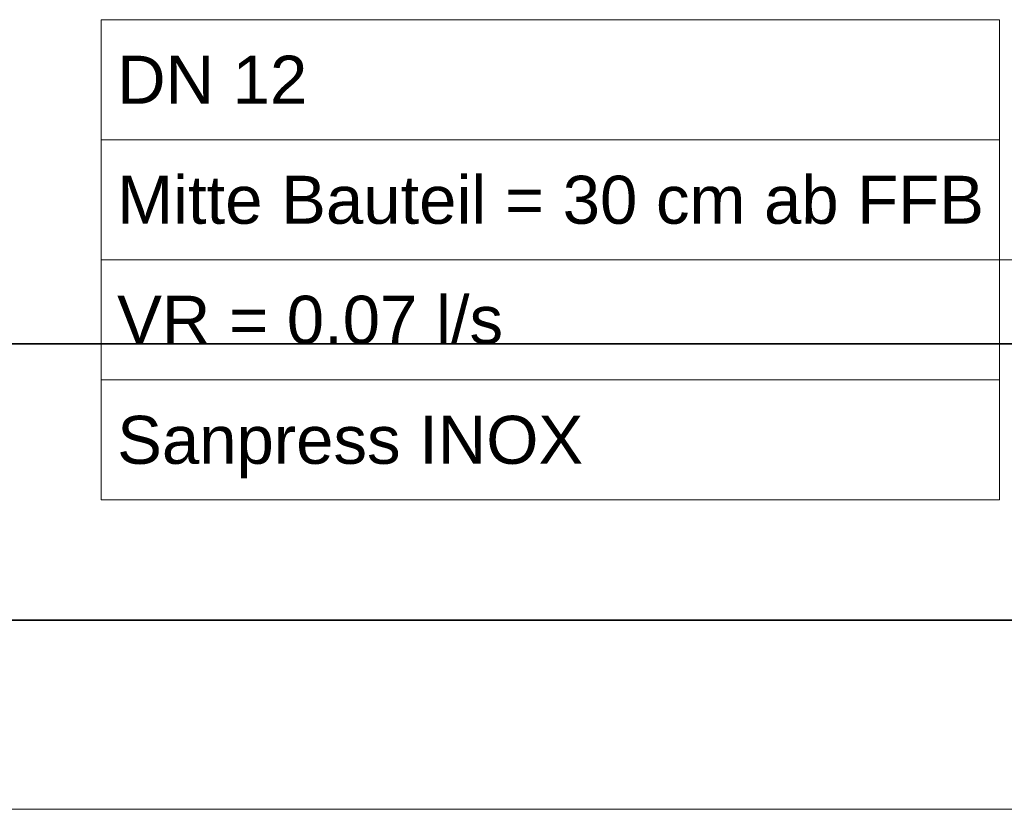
# Model space of a CAD drawing. Extents: x -155 to 515, y -70 to 524.
# Tile 4 of 9: x 177 to 218, y 202 to 235. Entities that reach past the tile are written whole.
import ezdxf
from ezdxf.lldxf.tags import DXFTag

# ---------------------------------------------------------------- set-up
doc = ezdxf.new("R2010")
doc.units = 0
doc.layers.get('0').update_dxf_attribs({"lineweight": 5})
doc.layers.add('5_OG-BESTAND', color=7, linetype='Continuous', lineweight=25)
doc.layers.add('S_Kaltwasser_Beschriftung', color=7, linetype='Continuous', lineweight=18, true_color=0x005e00)
doc.styles.get("Standard").update_dxf_attribs({"font": 'arial.ttf'})
tags = doc.linetypes.add('PUNKT2_S9', pattern=[0.0005, 0, -0.0005]).pattern_tags.tags
tags[6:7] = [DXFTag(74, 4), DXFTag(75, 0), DXFTag(340, '0'), DXFTag(46, 1.0), DXFTag(50, 0.0), DXFTag(44, 0.0), DXFTag(45, 0.0)]
tags[4:5] = [DXFTag(74, 4), DXFTag(75, 0), DXFTag(340, '0'), DXFTag(46, 1.0), DXFTag(50, 0.0), DXFTag(44, 0.0), DXFTag(45, 0.0)]

# ---------------------------------------------------------------- blocks, each defined once
blk = doc.blocks.new('Referenz-A06HT28FNL', base_point=(-136.693, -45.756))
at = {"layer": '5_OG-BESTAND', "color": 0, "lineweight": 35}
for p, q in [((185.859, 221.32), (174.009, 221.32)), ((256.384, 221.32), (185.859, 221.32)), ((97.581, 209.813), (302.297, 209.813))]:
    blk.add_line(p, q, dxfattribs=at)
at = {"layer": '5_OG-BESTAND', "color": 0, "linetype": 'PUNKT2_S9', "lineweight": 13, "ltscale": 0.13}
blk.add_line((320.482, 201.93), (-76.124, 201.93), dxfattribs=at)
blk = doc.blocks.new('Bauteilbeschriftung-A06HT293NL', base_point=(180.795, 214.821))
at = {"color": 0, "lineweight": -2}
for p, q in [((180.795, 234.821), (218.203, 234.821)), ((180.795, 214.821), (180.795, 234.821)), ((218.203, 234.821), (218.203, 214.821)), ((180.795, 229.821), (218.203, 229.821)), ((180.795, 224.821), (218.203, 224.821)), ((180.795, 219.821), (218.203, 219.821)), ((218.203, 214.821), (180.795, 214.821))]:
    blk.add_line(p, q, dxfattribs=at)
at = {"color": 0, "linetype": 'ByBlock', "lineweight": -2, "ltscale": 0.18}
blk.add_line((218.203, 224.821), (238.434, 224.821), dxfattribs=at)
at = {"color": 0, "linetype": 'ByBlock', "lineweight": -2, "ltscale": 0.18, "char_height": 2, "attachment_point": 1}
for s, insert in [('{\\fArial;DN 12}', (181.462, 233.321)), ('{\\fArial;Mitte Bauteil = 30 cm ab FFB}', (181.462, 228.321)), ('{\\fArial;VR = 0.07 l/s}', (181.462, 223.321)), ('{\\fArial;Sanpress INOX}', (181.462, 218.321))]:
    blk.add_mtext(s, dxfattribs=dict(at, insert=insert))

msp = doc.modelspace()

# ---------------------------------------------------------------- block references
at = {"color": 251, "lineweight": 25, "ltscale": 0.25, "true_color": 0x585858}
msp.add_blockref('Referenz-A06HT28FNL', (-136.693, -45.756), dxfattribs=at)
at = {"layer": 'S_Kaltwasser_Beschriftung', "ltscale": 0.18}
msp.add_blockref('Bauteilbeschriftung-A06HT293NL', (180.795, 214.821), dxfattribs=at)

doc.saveas('drawing.dxf')
